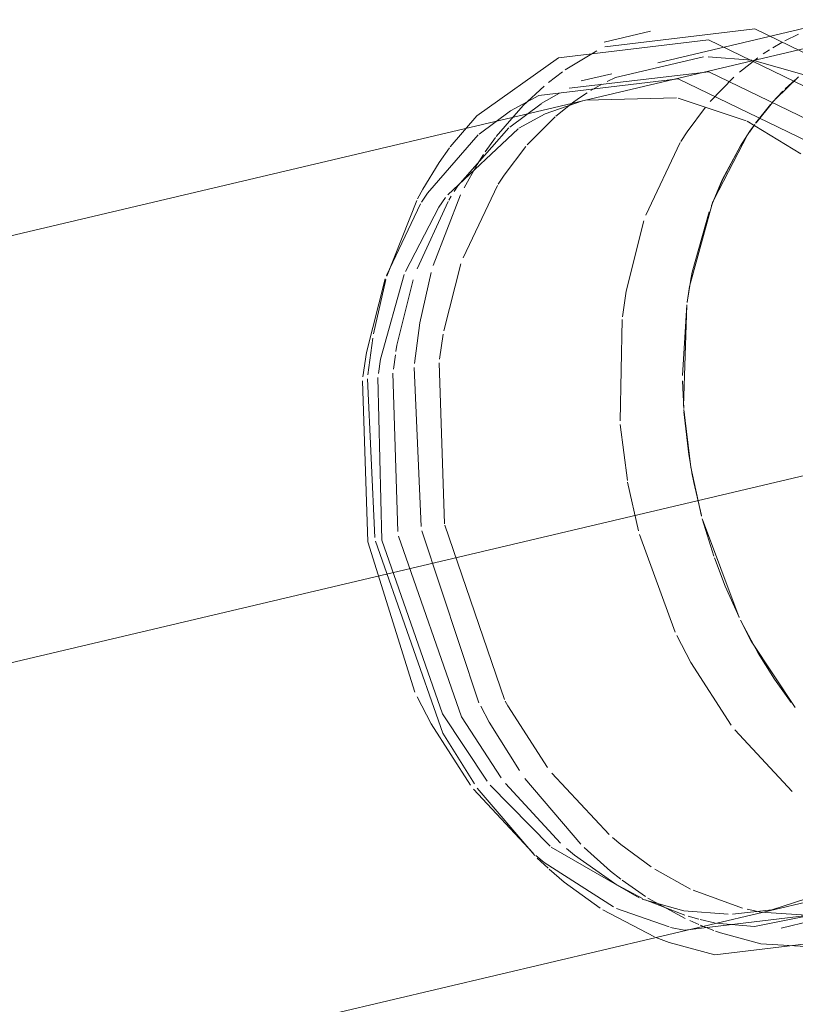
# Model space of a CAD drawing. Header units: millimetres. Extents: x -121 to 29920, y 1231 to 31888.
# Tile 4 of 106: x 9170 to 9273, y 8556 to 8686. Entities that reach past the tile are written whole.
import ezdxf

# ---------------------------------------------------------------- set-up
doc = ezdxf.new("R2010")
doc.units = ezdxf.units.MM
doc.linetypes.add('ADSK_Осевая', pattern=[700, 500, -100, 0, -100])
doc.layers.add('P-PIPE-____-CNTR', color=3, linetype='ADSK_Осевая', lineweight=20)
doc.layers.add('P-PIPE-____-OTLN', color=3, linetype='Continuous', lineweight=20)

# ---------------------------------------------------------------- blocks, each defined once
blk = doc.blocks.new('ADSK_ППР_Отвод канализационный_Составной - Отвод раструбный-1598292-3D severage Left')
at = {"layer": 'P-PIPE-____-OTLN', "color": 22}
for p, q in [((-15506.08, 8685.82), (-15530.28, 8680.11)), ((-15531.27, 8684.29), (-15537.39, 8682.85)), ((-15517.47, 8684.59), (-15537.31, 8682.23)), ((-15523.56, 8678.94), (-15542.02, 8676.74)), ((-15536.4, 8678.66), (-15540.44, 8677.71)), ((-15513.98, 8565.59), (-15509.94, 8566.54)), ((-15528.79, 8563.69), (-15522.75, 8562.06))]:
    blk.add_line(p, q, dxfattribs=at)
at = {"layer": 'P-PIPE-____-OTLN', "color": 9}
for p, q in [((-15511.69, 8683.9), (-15513.47, 8683.02)), ((-15538.37, 8681.72), (-15542.57, 8679.18)), ((-15517.86, 8680.46), (-15523.65, 8680.92)), ((-15510.91, 8678.53), (-15517.44, 8680.38)), ((-15542.92, 8678.93), (-15544.78, 8677.51)), ((-15537.7, 8677.29), (-15539.18, 8676.44)), ((-15543.31, 8676.11), (-15545.71, 8674.72)), ((-15527.82, 8675.48), (-15539.88, 8675.15)), ((-15518.62, 8672.44), (-15527.58, 8675.44)), ((-15549.81, 8673.76), (-15553.94, 8670.68)), ((-15554.24, 8673.09), (-15557.77, 8668.98)), ((-15548.78, 8671.38), (-15558.1, 8662.64)), ((-15511.37, 8668.06), (-15518.47, 8672.37)), ((-15522.9, 8662), (-15518.38, 8670.66)), ((-15518.1, 8671.06), (-15519.36, 8669.11)), ((-15561.68, 8661.46), (-15566.21, 8651.97)), ((-15525.97, 8651.19), (-15526.41, 8648.45)), ((-15526.89, 8634.68), (-15526.46, 8648.07)), ((-15526.2, 8628.27), (-15525.8, 8625.87)), ((-15519.54, 8606.72), (-15524.39, 8619.67)), ((-15518.92, 8605.49), (-15517.02, 8602)), ((-15554.67, 8583.97), (-15546.8, 8575.5)), ((-15552.48, 8584.53), (-15544.53, 8576.42)), ((-15544.39, 8576.3), (-15532.76, 8569.58)), ((-15532.38, 8569.44), (-15526.84, 8567.86)), ((-15535.77, 8568.2), (-15528.79, 8565.74)), ((-15537.56, 8568), (-15530.75, 8564.45)), ((-15526.84, 8567.86), (-15520.98, 8567.42)), ((-15520.43, 8567.43), (-15515.19, 8568.02)), ((-15516.65, 8567.71), (-15509.26, 8567.22)), ((-15528.61, 8565.69), (-15526.82, 8565.32)), ((-15522.65, 8566.25), (-15517.5, 8565.81)), ((-15530.55, 8564.37), (-15528.79, 8563.69)), ((-15522.02, 8564.98), (-15516.64, 8563.51)), ((-15516.64, 8563.51), (-15508.71, 8563.05))]:
    blk.add_line(p, q, dxfattribs=at)
at = {"layer": 'P-PIPE-____-OTLN', "color": 10}
for p, q in [((-15515.51, 8681.83), (-15516.34, 8681.29)), ((-15513.89, 8682.79), (-15515.09, 8682.09)), ((-15517.04, 8680.79), (-15519.49, 8678.87)), ((-15520.23, 8678.22), (-15523.36, 8674.99)), ((-15514.69, 8675.35), (-15511.69, 8678.25)), ((-15512.12, 8677.88), (-15513.41, 8676.67)), ((-15545.35, 8677.04), (-15548.13, 8674.46)), ((-15513.75, 8676.34), (-15515.11, 8674.89)), ((-15540.54, 8675.57), (-15541.4, 8674.97)), ((-15539.66, 8676.15), (-15540.54, 8675.57)), ((-15548.13, 8674.46), (-15551.69, 8670.36)), ((-15545.75, 8674.7), (-15549.89, 8671.58)), ((-15541.4, 8674.97), (-15543.81, 8673.06)), ((-15515.37, 8674.6), (-15517.36, 8672.11)), ((-15517.3, 8672.18), (-15515.14, 8674.86)), ((-15543.9, 8672.98), (-15547.57, 8669.28)), ((-15518.18, 8670.95), (-15517.47, 8671.96)), ((-15517.49, 8671.92), (-15518.1, 8671.06)), ((-15551.78, 8670.24), (-15553.13, 8668.34)), ((-15527.32, 8669.57), (-15531.9, 8659.93)), ((-15553.37, 8667.98), (-15554.21, 8666.65)), ((-15554.21, 8666.65), (-15555.92, 8663.58)), ((-15561.39, 8663.4), (-15562.08, 8662.11)), ((-15551.53, 8663.86), (-15556.07, 8654.32)), ((-15556.39, 8662.63), (-15560.01, 8653.31)), ((-15557.62, 8662.45), (-15557.94, 8661.92)), ((-15562.2, 8661.88), (-15566.16, 8651.89)), ((-15558.03, 8661.77), (-15562.15, 8652.86)), ((-15556.35, 8653.5), (-15558.62, 8644.64)), ((-15566.29, 8651.43), (-15567.93, 8644.24)), ((-15526.45, 8648.1), (-15527.03, 8638.74)), ((-15535.03, 8646.13), (-15535.29, 8632.75)), ((-15558.7, 8644.18), (-15559.18, 8640.9)), ((-15568.02, 8643.67), (-15568.65, 8638.83)), ((-15565.02, 8641.48), (-15565.28, 8639.55)), ((-15562.55, 8639.81), (-15561.63, 8618.74)), ((-15559.24, 8640.41), (-15558.53, 8619.11)), ((-15565.34, 8639.04), (-15564.72, 8618.07)), ((-15568.7, 8638.29), (-15567.74, 8617.3)), ((-15527.02, 8638.04), (-15526.86, 8634.36)), ((-15526.83, 8633.94), (-15526.2, 8628.27)), ((-15535.26, 8632.26), (-15534.32, 8624.82)), ((-15534.29, 8624.61), (-15532.87, 8618.19)), ((-15524.41, 8619.77), (-15522.88, 8614.8)), ((-15561.53, 8618.19), (-15553.96, 8595.42)), ((-15558.49, 8618.9), (-15550.58, 8595.83)), ((-15532.74, 8617.7), (-15527.99, 8604.75)), ((-15519.35, 8606.33), (-15518.92, 8605.49)), ((-15520.11, 8591.82), (-15512.52, 8583.68)), ((-15547.88, 8585.39), (-15540.47, 8576.68)), ((-15544.32, 8586.11), (-15536.73, 8577.97)), ((-15554.18, 8584.13), (-15546.58, 8575.19)), ((-15550.43, 8584.72), (-15543.17, 8576.82)), ((-15546.24, 8574.86), (-15544.82, 8573.54)), ((-15530.69, 8573.4), (-15525.95, 8570.76)), ((-15535.55, 8571.21), (-15532.32, 8569.49)), ((-15535, 8571.92), (-15531.94, 8569.79)), ((-15531.6, 8569.57), (-15526.66, 8566.86)), ((-15525.61, 8570.6), (-15519.11, 8568.25)), ((-15531.96, 8569.32), (-15526.7, 8567.29)), ((-15526.3, 8567.17), (-15524.85, 8566.76)), ((-15518.45, 8568.09), (-15516.66, 8567.71)), ((-15526.07, 8566.59), (-15524.85, 8566.06)), ((-15524.68, 8565.99), (-15522.89, 8565.29)), ((-15524.67, 8566.71), (-15522.78, 8566.27)), ((-15522.64, 8565.2), (-15522.02, 8564.98))]:
    blk.add_line(p, q, dxfattribs=at)
at = {"layer": 'P-PIPE-____-OTLN', "color": 22}
for points in [[(-15508.71, 8563.05, 0), (-15496.8, 8565.87, 0), (-15480.97, 8579.76, 0), (-15472.29, 8602.41, 0), (-15472.48, 8629.36, 0), (-15481.49, 8655.25, 0), (-15497.55, 8674.96, 0), (-15517.47, 8684.59, 0)], [(-15523.59, 8683.14, 0), (-15543.42, 8680.78, 0), (-15554.24, 8673.09, 0)], [(-15522.75, 8562.06, 0), (-15502.92, 8564.43, 0), (-15487.09, 8578.31, 0), (-15478.41, 8600.97, 0), (-15478.6, 8627.91, 0), (-15487.61, 8653.8, 0), (-15503.67, 8673.51, 0), (-15523.59, 8683.14, 0)], [(-15517.5, 8565.81, 0), (-15504.32, 8568.47, 0), (-15489.6, 8581.39, 0), (-15481.52, 8602.47, 0), (-15481.69, 8627.54, 0), (-15490.08, 8651.64, 0), (-15505.02, 8669.98, 0), (-15523.56, 8678.94, 0)], [(-15527.59, 8677.99, 0), (-15546.05, 8675.79, 0), (-15549.81, 8673.76, 0)], [(-15526.7, 8565.3, 0), (-15508.36, 8567.52, 0), (-15493.63, 8580.44, 0), (-15485.56, 8601.52, 0), (-15485.73, 8626.59, 0), (-15494.12, 8650.68, 0), (-15509.06, 8669.03, 0), (-15527.59, 8677.99, 0)], [(-15515.19, 8568.02, 0), (-15509.21, 8569.96, 0), (-15507.88, 8570.61, 0)]]:
    blk.add_polyline3d(points, dxfattribs=at)
at = {"layer": 'P-PIPE-____-OTLN', "color": 9}
for points in [[(-15524.23, 8680.9, 0), (-15535.9, 8678.18, 0), (-15536.99, 8677.66, 0)], [(-15540.26, 8675.06, 0), (-15545.2, 8673.34, 0), (-15548.67, 8671.45, 0)], [(-15554.06, 8670.58, 0), (-15560.78, 8662.87, 0), (-15561.55, 8661.67, 0)], [(-15557.87, 8668.85, 0), (-15559.25, 8666.9, 0), (-15561.39, 8663.4, 0)], [(-15558.37, 8662.27, 0), (-15559.26, 8661.01, 0), (-15563.68, 8652.51, 0)], [(-15526.42, 8648.4, 0), (-15526.09, 8650.52, 0), (-15523, 8661.76, 0)], [(-15563.84, 8652.09, 0), (-15566.98, 8640.88, 0), (-15567.26, 8638.99, 0)], [(-15566.36, 8651.53, 0), (-15568.86, 8641.78, 0), (-15569.33, 8638.56, 0)], [(-15569.39, 8638.02, 0), (-15568.68, 8616.71, 0), (-15562.43, 8596.82, 0)], [(-15567.33, 8638.48, 0), (-15566.81, 8616.94, 0), (-15558.8, 8593.93, 0), (-15552.89, 8585.03, 0)], [(-15524.51, 8620.12, 0), (-15525.93, 8626.58, 0), (-15526.86, 8634.25, 0)], [(-15512.12, 8594.77, 0), (-15517.92, 8603.58, 0), (-15519.35, 8606.34, 0)], [(-15562.14, 8596.21, 0), (-15560.3, 8592.62, 0), (-15555.07, 8584.49, 0)], [(-15546.45, 8575.2, 0), (-15545.35, 8574.28, 0), (-15536.15, 8568.39, 0)], [(-15544.66, 8573.39, 0), (-15542.67, 8571.69, 0), (-15537.94, 8568.25, 0)]]:
    blk.add_polyline3d(points, dxfattribs=at)
at = {"layer": 'P-PIPE-____-OTLN', "color": 10}
for points in [[(-15523.99, 8674.24, 0), (-15526.42, 8670.98, 0), (-15527.25, 8669.7, 0)], [(-15550, 8671.49, 0), (-15556.74, 8663.82, 0), (-15557.23, 8663.08, 0)], [(-15547.77, 8669.05, 0), (-15550.62, 8665.26, 0), (-15551.42, 8664.04, 0)], [(-15519.36, 8669.11, 0), (-15521.76, 8664.64, 0), (-15523.2, 8661.23, 0)], [(-15523.51, 8660.38, 0), (-15525.74, 8652.41, 0), (-15525.97, 8651.19, 0)], [(-15532.15, 8659.22, 0), (-15534.49, 8649.89, 0), (-15534.99, 8646.5, 0)], [(-15560.29, 8652.35, 0), (-15561.81, 8645.68, 0), (-15562.5, 8640.32, 0)], [(-15562.65, 8651.41, 0), (-15564.82, 8642.74, 0), (-15564.96, 8641.89, 0)], [(-15525.8, 8625.87, 0), (-15525.55, 8624.57, 0), (-15524.53, 8620.22, 0)], [(-15567.66, 8616.82, 0), (-15558.73, 8591.41, 0), (-15554.56, 8584.67, 0)], [(-15564.61, 8617.46, 0), (-15556.26, 8593.57, 0), (-15551.02, 8585.49, 0)], [(-15522.81, 8614.6, 0), (-15521.39, 8610.85, 0), (-15519.55, 8606.74, 0)], [(-15527.78, 8604.32, 0), (-15525.94, 8600.73, 0), (-15520.58, 8592.43, 0)], [(-15517.02, 8602, 0), (-15514.84, 8598.53, 0), (-15512.64, 8595.45, 0)], [(-15550.48, 8595.64, 0), (-15550.14, 8595.02, 0), (-15544.88, 8586.84, 0)], [(-15553.73, 8594.96, 0), (-15552.61, 8592.85, 0), (-15548.62, 8586.43, 0)], [(-15536.3, 8577.59, 0), (-15535.2, 8576.67, 0), (-15531.17, 8573.71, 0)], [(-15542.38, 8576.13, 0), (-15541.32, 8575.23, 0), (-15535.68, 8571.28, 0)], [(-15540.06, 8576.27, 0), (-15536.56, 8573.14, 0), (-15535.19, 8572.06, 0)]]:
    blk.add_polyline3d(points, dxfattribs=at)

msp = doc.modelspace()

# ---------------------------------------------------------------- linework, layer by layer
at = {"layer": 'P-PIPE-____-CNTR', "color": 9}
for p in [(9297.25, 8630.99), (9295.8, 8630.65)]:
    msp.add_line(p, (6920.38, 8070.06), dxfattribs=at)
at = {"layer": 'P-PIPE-____-OTLN', "color": 22}
for p, q in [((9285.94, 8684.83), (6869.23, 8114.5)), ((6894.5, 8007.44), (9311.21, 8577.78))]:
    msp.add_line(p, q, dxfattribs=at)
at = {"layer": 'P-PIPE-____-OTLN', "color": 10}
for p, q in [((9271.47, 8676.67), (9272.77, 8677.88)), ((9269.78, 8674.89), (9271.14, 8676.34)), ((9267.54, 8672.11), (9269.53, 8674.6)), ((9266.79, 8671.06), (9267.4, 8671.92)), ((9257.87, 8638.75), (9258.44, 8648.1)), ((9258.04, 8634.36), (9257.88, 8638.04)), ((9258.69, 8628.3), (9258.07, 8633.94)), ((9262.02, 8614.8), (9260.48, 8619.78)), ((9265.96, 8605.52), (9265.55, 8606.33))]:
    msp.add_line(p, q, dxfattribs=at)
at = {"layer": 'P-PIPE-____-OTLN', "color": 9}
for p, q in [((9265.54, 8669.12), (9266.79, 8671.06)), ((9258.49, 8648.45), (9258.92, 8651.19)), ((9259.1, 8625.87), (9258.7, 8628.27)), ((9267.88, 8602), (9265.97, 8605.5))]:
    msp.add_line(p, q, dxfattribs=at)
at = {"layer": 'P-PIPE-____-OTLN', "color": 10}
for points in [[(9261.7, 8661.23, 0), (9263.14, 8664.64, 0), (9265.53, 8669.11, 0)], [(9258.92, 8651.2, 0), (9259.16, 8652.41, 0), (9261.38, 8660.39, 0)], [(9260.37, 8620.22, 0), (9259.35, 8624.57, 0), (9259.1, 8625.86, 0)], [(9265.35, 8606.74, 0), (9263.51, 8610.85, 0), (9262.08, 8614.6, 0)], [(9272.26, 8595.45, 0), (9270.05, 8598.53, 0), (9267.89, 8601.98, 0)]]:
    msp.add_polyline3d(points, dxfattribs=at)

# ---------------------------------------------------------------- block references
at = {"layer": 'P-PIPE-____-OTLN', "color": 9}
msp.add_blockref('ADSK_ППР_Отвод канализационный_Составной - Отвод раструбный-1598292-3D severage Left', (24784.89, 0), dxfattribs=at)

doc.saveas('drawing.dxf')
